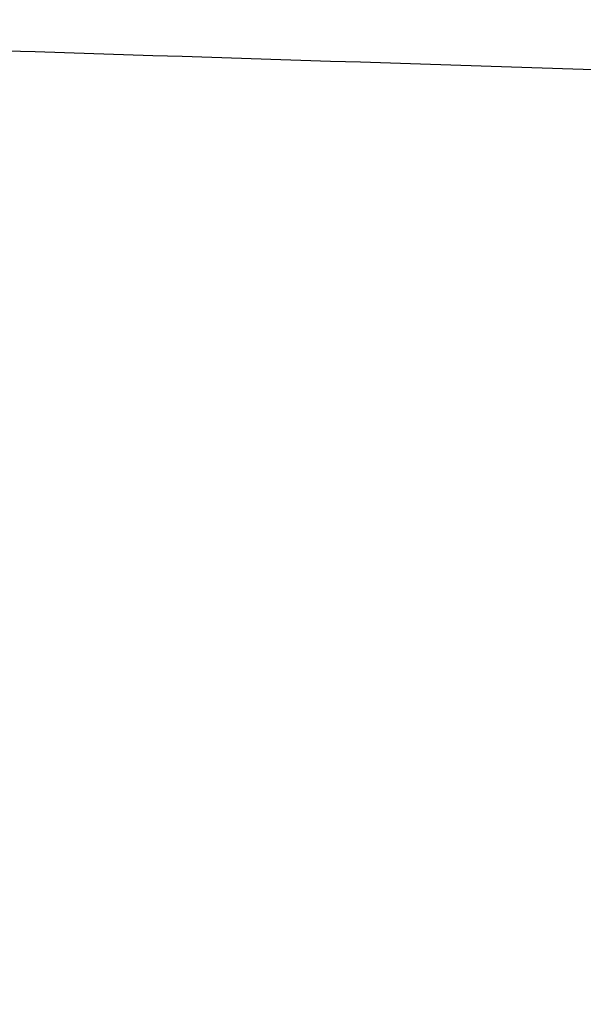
# Model space of a CAD drawing. Header units: millimetres. Extents: x -418 to 440, y -273 to 486.
# Tile 129 of 256: x -399.575 to -399.234, y -89.882 to -89.286. Entities that reach past the tile are written whole.
import ezdxf

# ---------------------------------------------------------------- set-up
doc = ezdxf.new("R2010")
doc.units = ezdxf.units.MM
doc.layers.add('mousse 2', color=7, linetype='Continuous', true_color=0x616161)

msp = doc.modelspace()

# ---------------------------------------------------------------- linework, layer by layer
at = {"layer": 'mousse 2'}
for points, weights in [([(-399.25454, -82.93234, 149.56413), (-389.71845, -83.66952, 40), (-280.06478, -92.14617, 40)], [1, 0.737212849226, 1]), ([(-399.28843, -83.38073, 149.56372), (-389.74966, -84.0871, 40), (-280.06955, -92.20917, 40)], [1, 0.737214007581, 1]), ([(-399.3186, -83.79685, 149.56344), (-389.77755, -84.47498, 40), (-280.07412, -92.27217, 40)], [1, 0.737214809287, 1]), ([(-399.33232, -83.9919, 149.56335), (-389.79027, -84.65695, 40), (-280.07634, -92.30374, 40)], [1, 0.737215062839, 1]), ([(-399.34496, -84.17494, 149.56331), (-389.80204, -84.82788, 40), (-280.07852, -92.33531, 40)], [1, 0.737215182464, 1]), ([(-399.359, -84.38246, 149.56317), (-389.815, -85.02133, 40), (-280.08066, -92.36688, 40)], [1, 0.737215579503, 1]), ([(-399.37341, -84.6007, 149.56298), (-389.82828, -85.22464, 40), (-280.08275, -92.39846, 40)], [1, 0.737216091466, 1]), ([(-399.40133, -85.03869, 149.56262), (-389.85398, -85.63266, 40), (-280.08678, -92.46168, 40)], [1, 0.737217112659, 1]), ([(-399.42795, -85.47844, 149.56226), (-389.87847, -86.04231, 40), (-280.09061, -92.52492, 40)], [1, 0.737218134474, 1]), ([(-399.48655, -86.54042, 149.56142), (-389.93236, -87.03164, 40), (-280.0991, -92.67856, 40)], [1, 0.737220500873, 1]), ([(-399.53637, -87.58792, 149.56066), (-389.97814, -88.00764, 40), (-280.10642, -92.83227, 40)], [1, 0.737222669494, 1]), ([(-399.571, -88.43522, 149.56013), (-390.00997, -88.79742, 40), (-280.11167, -92.96071, 40)], [1, 0.737224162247, 1]), ([(-399.60115, -89.30417, 149.55953), (-390.03756, -89.60712, 40), (-280.11614, -93.08917, 40)], [1, 0.737225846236, 1])]:
    msp.add_rational_spline(points, weights, degree=2, dxfattribs=at)

doc.saveas('drawing.dxf')
